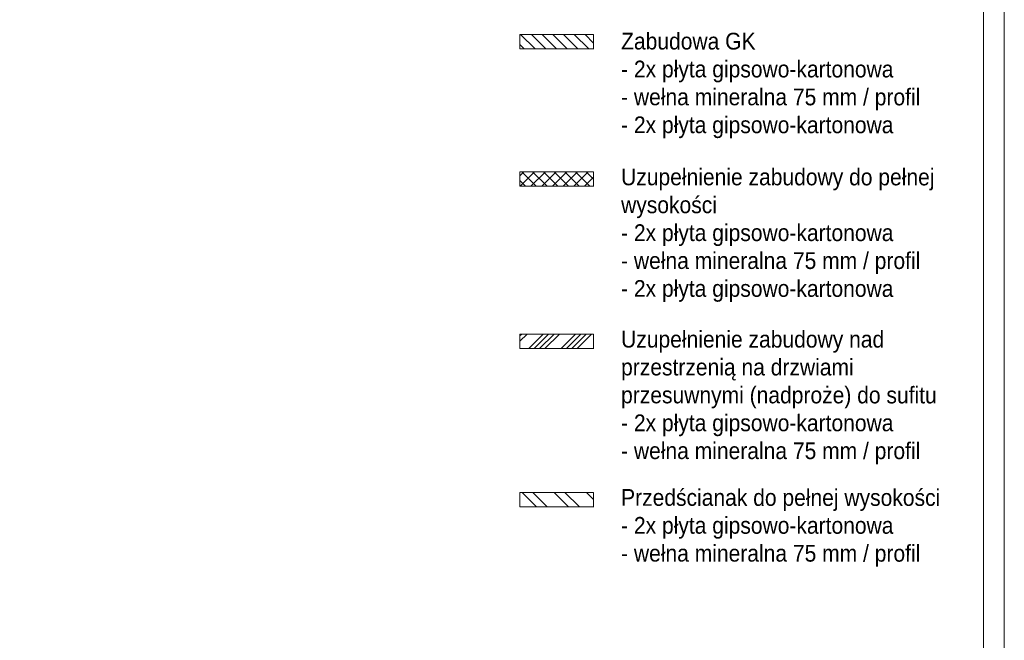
# Model space of a CAD drawing. Header units: centimetres. Extents: x 695802 to 711011, y 25963 to 44188.
# Tile 116 of 157: x 697078 to 697902, y 39775 to 40294. Entities that reach past the tile are written whole.
import ezdxf

# ---------------------------------------------------------------- set-up
doc = ezdxf.new("R2010")
doc.units = ezdxf.units.CM
doc.layers.add('Obrys powierzchni', color=50, linetype='Continuous', lineweight=9, plot=False)
doc.layers.add('Opis', color=102, linetype='Continuous', lineweight=9)
doc.layers.add('S3_wumurowania', color=7, linetype='Continuous', lineweight=18, true_color=0x10f400)
doc.styles.add('ARIELCE', font='arial.ttf', dxfattribs={"width": 0.9})

msp = doc.modelspace()

# ---------------------------------------------------------------- hatches: boundary and pattern name
at = {"layer": 'S3_wumurowania', "ltscale": 1.6}
h = msp.add_hatch(dxfattribs=at)
h.set_pattern_fill('ANSI31', color=256, scale=2, angle=270)
h.set_pattern_definition([(315, (746406.968, -19718.6787), (4.49012806, 4.49012806), [])])
h.paths.add_polyline_path([(697558.09, 40281.93), (697558.09, 40269.88), (697496.46, 40269.88), (697496.46, 40281.93)])
h = msp.add_hatch(dxfattribs=at)
h.set_pattern_fill('ANSI37', color=256, scale=2)
h.set_pattern_definition([(45, (746580.498, -19718.6787), (-4.49012806, 4.49012806), []), (135, (746580.498, -19718.6787), (-4.49012806, -4.49012806), [])])
h.paths.add_polyline_path([(697558.09, 40167), (697558.09, 40154.96), (697496.46, 40154.96), (697496.46, 40167)])
h = msp.add_hatch(dxfattribs=at)
h.set_pattern_fill('ANSI34', color=256)
h.set_pattern_definition([(45, (752430.269, -26126.304), (-13.470384, 13.470384), []), (45, (752434.759, -26126.304), (-13.470384, 13.470384), []), (45, (752439.249, -26126.304), (-13.470384, 13.470384), []), (45, (752443.74, -26126.304), (-13.470384, 13.470384), [])])
h.paths.add_polyline_path([(697558.09, 40031.19), (697558.09, 40019.14), (697496.46, 40019.14), (697496.46, 40031.19)])
h = msp.add_hatch(dxfattribs=at)
h.set_pattern_fill('ANSI32', color=256, scale=2, angle=270)
h.set_pattern_definition([(315, (744157.843, -21219.193), (13.470384, 13.470384), []), (315, (744157.843, -21228.173), (13.470384, 13.470384), [])])
h.paths.add_polyline_path([(697558.09, 39898.71), (697558.09, 39886.66), (697496.46, 39886.66), (697496.46, 39898.71)])

# ---------------------------------------------------------------- linework, layer by layer
at = {"layer": 'Obrys powierzchni', "ltscale": 1.6}
for points in [[(695801.74, 40749.18), (697901.74, 40749.18), (697901.74, 39264.18), (695801.74, 39264.18)], [(695819.24, 40731.68), (697884.24, 40731.68), (697884.24, 39281.68), (695819.24, 39281.68)]]:
    msp.add_lwpolyline(points, close=True, dxfattribs=at)
at = {"layer": 'S3_wumurowania', "ltscale": 1.6}
for p, q in [((697496.36, 40281.88), (697558.09, 40281.93)), ((697496.46, 40269.88), (697558.19, 40269.88)), ((697496.36, 40166.96), (697558.09, 40167)), ((697496.46, 40154.96), (697558.19, 40154.96)), ((697496.36, 40031.14), (697558.09, 40031.19)), ((697496.46, 40019.14), (697558.19, 40019.14)), ((697496.36, 39898.66), (697558.09, 39898.71)), ((697496.46, 39886.66), (697558.19, 39886.66))]:
    msp.add_line(p, q, dxfattribs=at)
for points in [[(697558.09, 40281.93), (697558.09, 40269.88), (697496.46, 40269.88), (697496.46, 40281.93)], [(697558.09, 40167), (697558.09, 40154.96), (697496.46, 40154.96), (697496.46, 40167)], [(697558.09, 40031.19), (697558.09, 40019.14), (697496.46, 40019.14), (697496.46, 40031.19)], [(697558.09, 39898.71), (697558.09, 39886.66), (697496.46, 39886.66), (697496.46, 39898.71)]]:
    msp.add_lwpolyline(points, close=True, dxfattribs=at)

# ---------------------------------------------------------------- texts
at = {"layer": 'Opis', "char_height": 14, "attachment_point": 1, "rotation": 359.98101, "style": 'ARIELCE'}
for s, insert, width in [('{\\fArial|b0|i0|c238|p34;Zabudowa GK}\\P- 2x płyta gipsowo-kartonowa\\P- wełna mineralna 75 mm / profil\\P{\\fArial|b0|i0|c238|p34;}- 2x płyta gipsowo-kartonowa', (697581.07, 40283.4), 284.4539), ('{\\fArial|b0|i0|c238|p34;Uzupełnienie zabudowy do pełnej wysokości}\\P- 2x płyta gipsowo-kartonowa\\P- wełna mineralna 75 mm / profil\\P- 2x płyta gipsowo-kartonowa', (697581.07, 40169.75), 291.0371), ('{\\fArial|b0|i0|c238|p34;Uzupełnienie zabudowy nad przestrzenią na drzwiami przesuwnymi (nadproże) do sufitu}\\P- 2x płyta gipsowo-kartonowa\\P{\\fArial|b0|i0|c238|p34;}- wełna mineralna 75 mm / profil', (697581.07, 40033.94), 293.3436), ('{\\fArial|b0|i0|c238|p34;Przedścianak do pełnej wysokości}\\P- 2x płyta gipsowo-kartonowa\\P{\\fArial|b0|i0|c238|p34;}- wełna mineralna 75 mm / profil', (697581.07, 39901.46), 294.641)]:
    msp.add_mtext(s, dxfattribs=dict(at, insert=insert, width=width))

doc.saveas('drawing.dxf')
